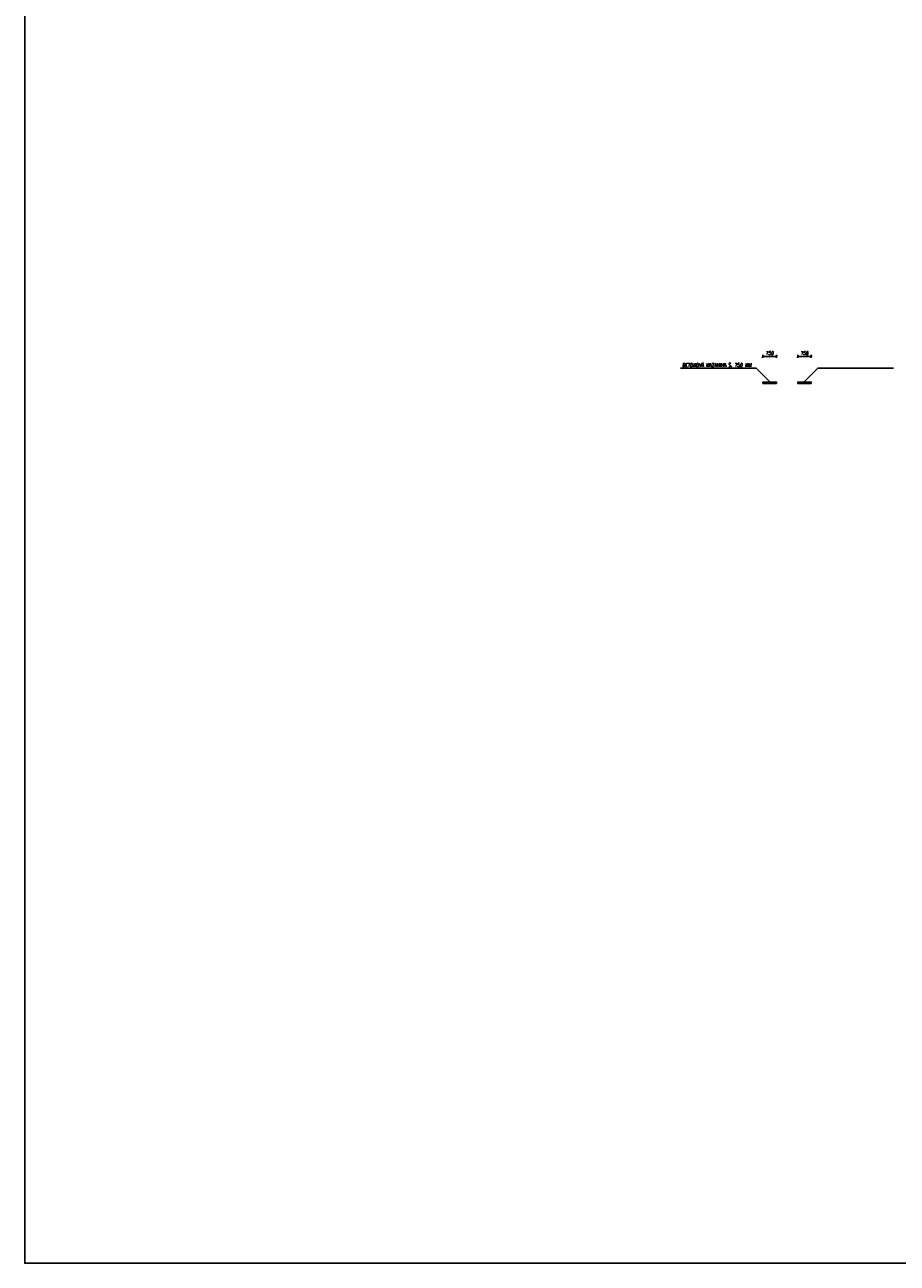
# Model space of a CAD drawing. Header units: millimetres. Extents: x -24606338 to 439687, y 151354 to 480404.
# Tile 16 of 93: x 194010 to 242373, y 151354 to 220027. Entities that reach past the tile are written whole.
import ezdxf

# ---------------------------------------------------------------- set-up
doc = ezdxf.new("R2010")
doc.units = ezdxf.units.MM
for name, color, linetype in [('_FASADA_SLOUPKY', 7, 'Continuous'), ('KOTY - FASÁDA', 7, 'Continuous'), ('NOVA', 240, 'Continuous')]:
    doc.layers.add(name, color=color, linetype=linetype)
doc.styles.add('CS-ROMANS', font='romans.shx', dxfattribs={"width": 0.75, "oblique": 5})
doc.styles.add('CS-ROMANS_100', font='romans.shx', dxfattribs={"width": 0.75, "oblique": 5, "height": 200})
doc.dimstyles.new('A_KÓTA_100', dxfattribs={"dimtxt": 200, "dimasz": 4, "dimexe": 100, "dimexo": 1500, "dimgap": 80, "dimtad": 1, "dimdec": 0, "dimdsep": 46, "dimtxsty": 'CS-ROMANS_100', "dimblk": 'KOT_CARA20', "dimcen": 90, "dimse1": 1, "dimse2": 1, "dimclrd": 256, "dimclre": 256, "dimclrt": 256, "dimadec": 0, "dimazin": 0, "dimtfac": 1, "dimtdec": 0, "dimtix": 1, "dimtmove": 2, "dimatfit": 3, "dimldrblk": 'OBLIQUE', "dimfxl": 1, "dimfxlon": 1, "dimtolj": 1, "dimarcsym": 0})
pattern_1 = [(45, (207787.14, -76780.55), (-101.02788, 101.02788), []), (45, (207854.5, -76780.55), (-101.02788, 101.02788), [])]

# ---------------------------------------------------------------- blocks, each defined once
blk = doc.blocks.new('KOT_CARA20')
for p, q in [((0, 0), (-14, -14)), ((0, 20), (0, -20)), ((0, 0), (14, 14))]:
    blk.add_line(p, q)
blk = doc.blocks.new('*D3232')
at = {"layer": 'Defpoints', "color": 0, "transparency": 16777216}
for p in [(237605, 201636), (236855, 200212), (237605, 200212)]:
    blk.add_point(p, dxfattribs=at)
at = {"layer": 'KOTY - FASÁDA', "lineweight": -2, "transparency": 16777216}
blk.add_line((236859, 201636), (237601, 201636), dxfattribs=at)
at = {"layer": 'KOTY - FASÁDA', "lineweight": -2, "transparency": 16777216, "xscale": 4, "yscale": 4, "zscale": 4, "rotation": 180}
blk.add_blockref('KOT_CARA20', (236855, 201636), dxfattribs=at)
at = {"layer": 'KOTY - FASÁDA', "lineweight": -2, "transparency": 16777216, "xscale": 4, "yscale": 4, "zscale": 4}
blk.add_blockref('KOT_CARA20', (237605, 201636), dxfattribs=at)
at = {"layer": 'KOTY - FASÁDA', "transparency": 16777216, "insert": (237230, 201816), "char_height": 200, "attachment_point": 5, "style": 'CS-ROMANS_100'}
blk.add_mtext('\\A1;750', dxfattribs=at)
blk = doc.blocks.new('_OBLIQUE')
at = {"color": 0, "linetype": 'ByBlock', "ltscale": 15}
blk.add_line((-0.5, -0.5), (0.5, 0.5), dxfattribs=at)
blk = doc.blocks.new('*D3251')
at = {"layer": 'Defpoints', "color": 0, "transparency": 16777216}
for p in [(234928, 201636), (234928, 200212), (235678, 200212)]:
    blk.add_point(p, dxfattribs=at)
at = {"layer": 'KOTY - FASÁDA', "lineweight": -2, "transparency": 16777216}
blk.add_line((235674, 201636), (234932, 201636), dxfattribs=at)
at = {"layer": 'KOTY - FASÁDA', "lineweight": -2, "transparency": 16777216, "xscale": 4, "yscale": 4, "zscale": 4, "rotation": 180}
blk.add_blockref('KOT_CARA20', (234928, 201636), dxfattribs=at)
at = {"layer": 'KOTY - FASÁDA', "lineweight": -2, "transparency": 16777216, "xscale": 4, "yscale": 4, "zscale": 4}
blk.add_blockref('KOT_CARA20', (235678, 201636), dxfattribs=at)
at = {"layer": 'KOTY - FASÁDA', "transparency": 16777216, "insert": (235303, 201816), "char_height": 200, "attachment_point": 5, "style": 'CS-ROMANS_100'}
blk.add_mtext('\\A1;750', dxfattribs=at)

msp = doc.modelspace()

# ---------------------------------------------------------------- hatches: boundary and pattern name
at = {"layer": 'NOVA'}
h = msp.add_hatch(dxfattribs=at)
h.set_pattern_fill('ANSI32', color=256, scale=15)
h.set_pattern_definition(pattern_1)
h.paths.add_polyline_path([(235678.45, 200137.248), (234928.45, 200137.248), (234928.45, 200212.248), (235678.45, 200212.248)])
h = msp.add_hatch(dxfattribs=at)
h.set_pattern_fill('ANSI32', color=256, scale=15)
h.set_pattern_definition(pattern_1)
h.paths.add_polyline_path([(236854.791, 200137.248), (237604.791, 200137.248), (237604.791, 200212.248), (236854.791, 200212.248)])

# ---------------------------------------------------------------- linework, layer by layer
at = {"layer": '_FASADA_SLOUPKY', "color": 2}
msp.add_lwpolyline([(194009.555, 289802.142), (439686.852, 289802.142), (439686.852, 151353.811), (194009.555, 151353.811)], close=True, dxfattribs=at)
at = {"layer": 'KOTY - FASÁDA'}
for p, q in [((230360.114, 200993.758), (234553.718, 200993.758)), ((234553.718, 200993.758), (235335.228, 200212.248)), ((237979.523, 200993.758), (237198.014, 200212.248)), ((242173.128, 200993.758), (237979.523, 200993.758))]:
    msp.add_line(p, q, dxfattribs=at)
at = {"layer": 'NOVA'}
for points in [[(235678.45, 200137.248), (234928.45, 200137.248), (234928.45, 200212.248), (235678.45, 200212.248)], [(236854.791, 200137.248), (237604.791, 200137.248), (237604.791, 200212.248), (236854.791, 200212.248)]]:
    msp.add_lwpolyline(points, close=True, dxfattribs=at)

# ---------------------------------------------------------------- texts
at = {"layer": 'KOTY - FASÁDA', "ltscale": 15, "style": 'CS-ROMANS', "oblique": 5, "width": 0.75}
msp.add_text('BETONOVÁ MAZANINA Š. 750 MM ', height=200, dxfattribs=at).set_placement((230459.312, 201054.768))

# ---------------------------------------------------------------- dimensions: what is measured, and where the dimension line sits
at = {"layer": 'KOTY - FASÁDA'}
dim = msp.add_linear_dim(base=(234928.45, 201636.139), p1=(235678.45, 200212.248), p2=(234928.45, 200212.248), angle=180, dimstyle='A_KÓTA_100', dxfattribs=at)
dim.commit()
dim.dimension.update_dxf_attribs({"geometry": '*D3251', "text_midpoint": (235303.45, 201816.139)})
dim = msp.add_linear_dim(base=(237604.791, 201636.139), p1=(236854.791, 200212.248), p2=(237604.791, 200212.248), dimstyle='A_KÓTA_100', dxfattribs=at)
dim.commit()
dim.dimension.update_dxf_attribs({"geometry": '*D3232', "text_midpoint": (237229.791, 201816.139)})

doc.saveas('drawing.dxf')
